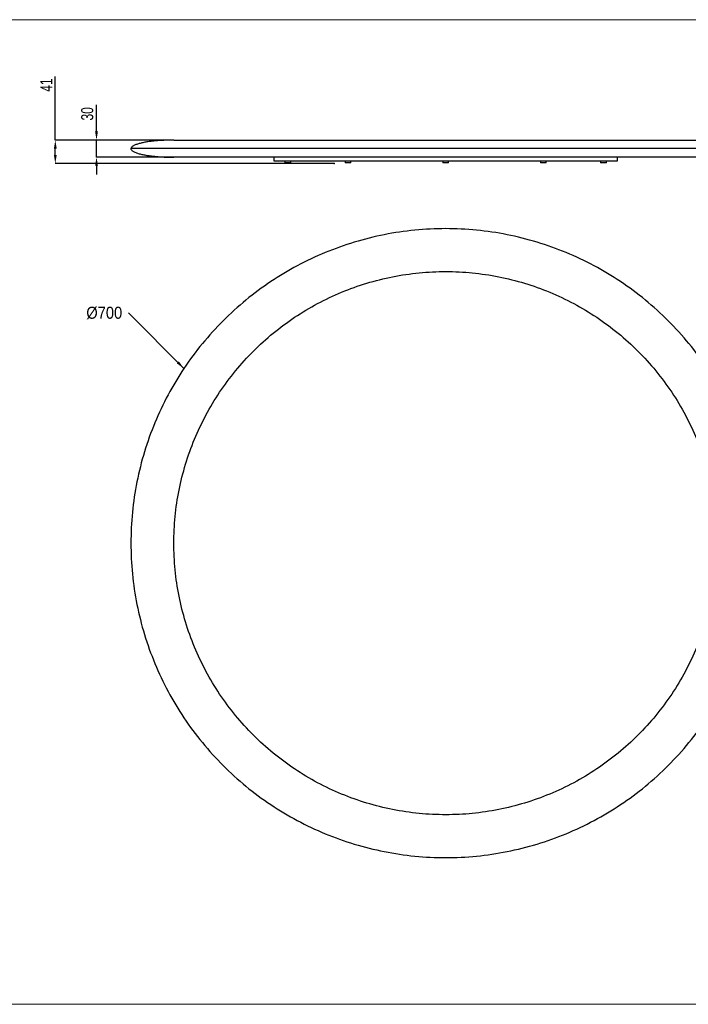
# Model space of a CAD drawing. Header units: millimetres. Extents: x 4005 to 11385, y -1831 to 1613.
# Tile 10 of 12: x 9048 to 10217, y -109 to 1613. Entities that reach past the tile are written whole.
import ezdxf

# ---------------------------------------------------------------- set-up
doc = ezdxf.new("R2010")
doc.units = ezdxf.units.MM
doc.header["$LTSCALE"] = 6
doc.header["$PDSIZE"] = -1
doc.layers.add('ANNOTAZIONI', color=8, linetype='Continuous')
doc.styles.add('SLDTEXTSTYLE1', font='GOTHIC.TTF', dxfattribs={"width": 0.913})
doc.styles.add('SLDTEXTSTYLE4', font='ARIALN.TTF', dxfattribs={"width": 0.87})
doc.styles.get("Standard").update_dxf_attribs({"font": 'GOTHIC.TTF'})
doc.dimstyles.new('SLDDIMSTYLE0', dxfattribs={"dimtxt": 21, "dimasz": 15, "dimexe": 0, "dimexo": 0.0625, "dimgap": 5.25, "dimtad": 1, "dimdec": 1, "dimrnd": 1e-09, "dimzin": 12, "dimdsep": 46, "dimtxsty": 'SLDTEXTSTYLE4', "dimsah": 1, "dimcen": 0.09, "dimadec": 0, "dimazin": 3, "dimtfac": 1, "dimtdec": 1, "dimtofl": 0, "dimtmove": 0, "dimatfit": 3, "dimfxl": 1, "dimfrac": 2, "dimtolj": 1, "dimtzin": 12, "dimarcsym": 0})
doc.dimstyles.new('SLDDIMSTYLE1', dxfattribs={"dimtxt": 21, "dimasz": 15, "dimexe": 0, "dimexo": 0.0625, "dimgap": 5.25, "dimtad": 1, "dimdec": 1, "dimrnd": 1e-09, "dimzin": 12, "dimdsep": 46, "dimtxsty": 'SLDTEXTSTYLE4', "dimsah": 1, "dimcen": 0.09, "dimadec": 0, "dimazin": 3, "dimtfac": 1, "dimtdec": 1, "dimtmove": 0, "dimatfit": 0, "dimfxl": 1, "dimfrac": 2, "dimtolj": 1, "dimtzin": 12, "dimarcsym": 0})
doc.dimstyles.new('SLDDIMSTYLE2', dxfattribs={"dimtxt": 0.18, "dimasz": 15, "dimexe": 0, "dimexo": 0.0625, "dimgap": 0, "dimtad": 0, "dimtih": 1, "dimtoh": 1, "dimdec": 0, "dimrnd": 1e-09, "dimzin": 0, "dimdsep": 46, "dimtxsty": 'Standard', "dimsah": 1, "dimcen": 0.09, "dimadec": 0, "dimazin": 0, "dimtfac": 15, "dimtdec": 0, "dimtofl": 0, "dimtmove": 0, "dimatfit": 3, "dimfxl": 1, "dimfrac": 2, "dimtolj": 1, "dimtzin": 0, "dimarcsym": 0})

# ---------------------------------------------------------------- blocks, each defined once
blk = doc.blocks.new('*D10')
at = {"layer": 'ANNOTAZIONI', "color": 0, "lineweight": -2, "transparency": 16777216}
for p, q in [((9110.5, 1402.1), (9110.5, 1513.1)), ((9317.5, 1402.1), (9110.5, 1402.1)), ((9110.5, 1376.1), (9110.5, 1387.1)), ((9597.8, 1361.1), (9110.5, 1361.1))]:
    blk.add_line(p, q, dxfattribs=at)
at = {"layer": 'ANNOTAZIONI', "color": 0, "transparency": 16777216}
for points in [[(9108, 1387.1), (9113, 1387.1), (9110.5, 1402.1)], [(9108, 1376.1), (9113, 1376.1), (9110.5, 1361.1)]]:
    blk.add_solid(points, dxfattribs=at)
at = {"layer": 'Defpoints', "color": 0, "transparency": 16777216}
for p in [(9110.5, 1402.1), (9317.6, 1402.1), (9597.9, 1361.1)]:
    blk.add_point(p, dxfattribs=at)
at = {"layer": 'ANNOTAZIONI', "color": 0, "transparency": 16777216, "insert": (9084.2, 1498.3), "char_height": 21, "attachment_point": 2, "rotation": 90, "style": 'SLDTEXTSTYLE4'}
blk.add_mtext('\\A1;41', dxfattribs=at)
blk = doc.blocks.new('*D11')
at = {"layer": 'ANNOTAZIONI', "color": 0, "lineweight": -2, "transparency": 16777216}
for p, q in [((9182.5, 1417.1), (9182.5, 1464)), ((9317.5, 1402.1), (9182.5, 1402.1)), ((9182.5, 1372.1), (9182.5, 1402.1)), ((9317.5, 1372.1), (9182.5, 1372.1)), ((9182.5, 1357.1), (9182.5, 1342.1))]:
    blk.add_line(p, q, dxfattribs=at)
at = {"layer": 'ANNOTAZIONI', "color": 0, "transparency": 16777216}
for points in [[(9180, 1417.1), (9185, 1417.1), (9182.5, 1402.1)], [(9180, 1357.1), (9185, 1357.1), (9182.5, 1372.1)]]:
    blk.add_solid(points, dxfattribs=at)
at = {"layer": 'Defpoints', "color": 0, "transparency": 16777216}
for p in [(9317.6, 1402.1), (9182.5, 1372.1), (9317.6, 1372.1)]:
    blk.add_point(p, dxfattribs=at)
at = {"layer": 'ANNOTAZIONI', "color": 0, "transparency": 16777216, "insert": (9155.8, 1448), "char_height": 21, "attachment_point": 2, "rotation": 90, "style": 'SLDTEXTSTYLE4'}
blk.add_mtext('\\A1;30', dxfattribs=at)
blk = doc.blocks.new('SW_NOTE_0_1')
at = {"layer": 'ANNOTAZIONI', "color": 0, "insert": (-73.7, 10.8), "char_height": 21, "attachment_point": 1, "style": 'SLDTEXTSTYLE1'}
blk.add_mtext('Ø700', dxfattribs=at)

msp = doc.modelspace()

# ---------------------------------------------------------------- linework, layer by layer
at = {"color": 7, "linetype": 'Continuous', "lineweight": 18}
for p, q in [((11384.78, 1612.61), (8924.78, 1612.61)), ((8924.78, -109.39), (11384.78, -109.39)), ((11384.78, -109.39), (8924.78, -109.39))]:
    msp.add_line(p, q, dxfattribs=at)
at = {"color": 7, "linetype": 'Continuous', "lineweight": 25}
for p, q in [((9317.61, 1402.05), (9792.61, 1402.05)), ((10342.61, 1387.05), (9792.61, 1387.05)), ((9492.61, 1372.05), (9492.61, 1365.55)), ((9492.61, 1365.55), (10092.61, 1365.55)), ((9511.8, 1365.55), (9511.8, 1362.05)), ((9516.8, 1362.05), (9511.8, 1362.05)), ((9521.8, 1362.05), (9516.8, 1362.05)), ((9521.8, 1362.05), (9521.8, 1365.55)), ((9617.15, 1365.55), (9617.15, 1362.05)), ((9622.15, 1362.05), (9617.15, 1362.05)), ((9627.15, 1362.05), (9622.15, 1362.05)), ((9627.15, 1362.05), (9627.15, 1365.55)), ((9787.61, 1365.55), (9787.61, 1362.05)), ((9792.61, 1362.05), (9787.61, 1362.05)), ((10267.61, 1372.05), (9792.61, 1372.05)), ((9797.61, 1362.05), (9792.61, 1362.05)), ((9797.61, 1362.05), (9797.61, 1365.55)), ((9958.07, 1365.55), (9958.07, 1362.05)), ((9963.07, 1362.05), (9958.07, 1362.05)), ((9968.07, 1362.05), (9963.07, 1362.05)), ((9968.07, 1362.05), (9968.07, 1365.55)), ((10063.42, 1365.55), (10063.42, 1362.05)), ((10068.42, 1362.05), (10063.42, 1362.05)), ((10073.42, 1362.05), (10068.42, 1362.05)), ((10073.42, 1362.05), (10073.42, 1365.55)), ((10092.61, 1365.55), (10092.61, 1372.05))]:
    msp.add_line(p, q, dxfattribs=at)
for points, knots in [([(9317.61, 1402.05), (9315.94, 1402.05), (9312.95, 1402.03), (9309, 1401.96), (9305.93, 1401.87), (9303.35, 1401.78), (9300.84, 1401.67), (9298.17, 1401.54), (9293.55, 1401.28), (9286.74, 1400.77), (9278.48, 1399.9), (9270.67, 1398.8), (9263.75, 1397.55), (9258.27, 1396.27), (9254.25, 1395.1), (9251.54, 1394.18), (9249.11, 1393.2), (9246.86, 1392.08), (9244.84, 1390.79), (9243.42, 1389.4), (9242.72, 1388.08), (9242.65, 1387.39), (9242.61, 1387.05)], [0, 0, 0, 0, 0.0635478, 0.113979, 0.150463, 0.1804778, 0.2124349, 0.2462985, 0.2820063, 0.388978, 0.5061802, 0.5983828, 0.6891963, 0.7739145, 0.8127782, 0.8487005, 0.8825702, 0.9125737, 0.9442998, 0.9737799, 0.9871373, 1, 1, 1, 1]), ([(9792.61, 1402.05), (9793.29, 1402.05), (9794.65, 1402.05), (9796.68, 1402.05), (9798.71, 1402.05), (9800.74, 1402.05), (9802.77, 1402.05), (9804.8, 1402.05), (9806.83, 1402.05), (9808.86, 1402.05), (9810.88, 1402.05), (9812.91, 1402.05), (9814.93, 1402.05), (9816.96, 1402.05), (9818.98, 1402.05), (9821.01, 1402.05), (9823.03, 1402.05), (9825.05, 1402.05), (9827.07, 1402.05), (9829.09, 1402.05), (9831.11, 1402.05), (9833.12, 1402.05), (9835.14, 1402.05), (9837.16, 1402.05), (9839.17, 1402.05), (9841.18, 1402.05), (9843.2, 1402.05), (9845.21, 1402.05), (9847.22, 1402.05), (9849.23, 1402.05), (9851.24, 1402.05), (9853.25, 1402.05), (9855.26, 1402.05), (9857.27, 1402.05), (9859.27, 1402.05), (9861.28, 1402.05), (9863.28, 1402.05), (9865.29, 1402.05), (9867.29, 1402.05), (9869.29, 1402.05), (9871.29, 1402.05), (9873.3, 1402.05), (9875.29, 1402.05), (9877.29, 1402.05), (9879.29, 1402.05), (9881.29, 1402.05), (9883.29, 1402.05), (9892.25, 1402.05), (9908.08, 1402.05), (9930.55, 1402.05), (9952.69, 1402.05), (9974.46, 1402.05), (9995.79, 1402.05), (10016.62, 1402.05), (10036.9, 1402.05), (10058.8, 1402.05), (10081.98, 1402.05), (10106.03, 1402.05), (10128.73, 1402.05), (10149.99, 1402.05), (10169.73, 1402.05), (10186.33, 1402.05), (10200.2, 1402.05), (10211.7, 1402.05), (10222.18, 1402.05), (10231.63, 1402.05), (10240.03, 1402.05), (10247.35, 1402.05), (10253.56, 1402.05), (10257.28, 1402.05), (10259.3, 1402.05), (10260.08, 1402.05), (10260.81, 1402.05), (10261.51, 1402.05), (10262.17, 1402.05), (10262.79, 1402.05), (10263.38, 1402.05), (10263.92, 1402.05), (10264.43, 1402.05), (10264.9, 1402.05), (10265.34, 1402.05), (10265.73, 1402.05), (10266.09, 1402.05), (10266.41, 1402.05), (10266.69, 1402.05), (10266.94, 1402.05), (10267.15, 1402.05), (10267.32, 1402.05), (10267.45, 1402.05), (10267.54, 1402.05), (10267.6, 1402.05), (10267.61, 1402.05), (10267.61, 1402.05)], [0, 0, 0, 0, 0.0027258, 0.0054505, 0.0081742, 0.0108969, 0.0136186, 0.0163395, 0.0190595, 0.0217787, 0.0244972, 0.027215, 0.0299321, 0.0326486, 0.0353646, 0.0380801, 0.0407952, 0.0435098, 0.0462242, 0.0489382, 0.0516519, 0.0543655, 0.0570789, 0.0597923, 0.0625055, 0.0652188, 0.0679321, 0.0706456, 0.0733591, 0.0760729, 0.078787, 0.0815013, 0.084216, 0.086931, 0.0896466, 0.0923626, 0.0950792, 0.0977963, 0.1005142, 0.1032327, 0.1059519, 0.108672, 0.1113929, 0.1141147, 0.1168374, 0.1195612, 0.122286, 0.1250118, 0.1562989, 0.1875108, 0.218723, 0.2500112, 0.2812982, 0.3125101, 0.3437224, 0.3750106, 0.4167029, 0.4583064, 0.5000002, 0.5416925, 0.583296, 0.6249898, 0.6562768, 0.6874887, 0.7187009, 0.7499891, 0.7812762, 0.8124881, 0.8437003, 0.8749885, 0.8806866, 0.8863802, 0.8920697, 0.8977555, 0.9034383, 0.9091183, 0.914796, 0.920472, 0.9261465, 0.9318202, 0.9374935, 0.9431668, 0.9488405, 0.9545151, 0.9601912, 0.965869, 0.9715492, 0.9772321, 0.9829181, 0.9886078, 0.9943017, 1, 1, 1, 1]), ([(9242.61, 1387.05), (9242.66, 1386.64), (9242.77, 1385.82), (9243.63, 1384.46), (9245.12, 1383.11), (9247.22, 1381.82), (9249.65, 1380.67), (9252.43, 1379.6), (9256.49, 1378.3), (9261.94, 1376.94), (9268.75, 1375.62), (9276.11, 1374.51), (9283.65, 1373.64), (9290.95, 1373.01), (9296.49, 1372.65), (9300.54, 1372.44), (9303.71, 1372.31), (9307.56, 1372.18), (9312.3, 1372.07), (9315.75, 1372.06), (9317.61, 1372.05)], [0, 0, 0, 0, 0.0155611, 0.0309884, 0.0601464, 0.0914053, 0.1246875, 0.1625264, 0.2044429, 0.2870176, 0.3763637, 0.4685059, 0.5706894, 0.6652412, 0.7478297, 0.7821769, 0.81946, 0.8685567, 0.9290456, 1, 1, 1, 1]), ([(9792.61, 1387.05), (9756.61, 1387.05), (9720.62, 1387.05), (9650.01, 1387.05), (9615.39, 1387.05), (9548.88, 1387.05), (9516.98, 1387.05), (9457.12, 1387.05), (9429.16, 1387.05), (9378.25, 1387.05), (9355.3, 1387.05), (9315.3, 1387.05), (9298.25, 1387.05), (9270.7, 1387.05), (9260.2, 1387.05), (9246.16, 1387.05), (9242.61, 1387.05), (9242.61, 1387.05)], [0, 0, 0, 0, 0.125, 0.125, 0.25, 0.25, 0.375, 0.375, 0.5, 0.5, 0.625, 0.625, 0.75, 0.75, 0.875, 0.875, 1, 1, 1, 1]), ([(9792.61, 1372.05), (9791.93, 1372.05), (9790.58, 1372.05), (9788.55, 1372.05), (9786.51, 1372.05), (9784.48, 1372.05), (9782.45, 1372.05), (9780.42, 1372.05), (9778.39, 1372.05), (9776.37, 1372.05), (9774.34, 1372.05), (9772.31, 1372.05), (9770.29, 1372.05), (9768.26, 1372.05), (9766.24, 1372.05), (9764.22, 1372.05), (9762.2, 1372.05), (9760.18, 1372.05), (9758.16, 1372.05), (9756.14, 1372.05), (9754.12, 1372.05), (9752.1, 1372.05), (9750.08, 1372.05), (9748.07, 1372.05), (9746.05, 1372.05), (9744.04, 1372.05), (9742.03, 1372.05), (9740.01, 1372.05), (9738, 1372.05), (9735.99, 1372.05), (9733.98, 1372.05), (9731.97, 1372.05), (9729.96, 1372.05), (9727.96, 1372.05), (9725.95, 1372.05), (9723.94, 1372.05), (9721.94, 1372.05), (9719.94, 1372.05), (9717.93, 1372.05), (9715.93, 1372.05), (9713.93, 1372.05), (9711.93, 1372.05), (9709.93, 1372.05), (9707.93, 1372.05), (9705.93, 1372.05), (9703.94, 1372.05), (9701.94, 1372.05), (9692.97, 1372.05), (9677.14, 1372.05), (9654.67, 1372.05), (9632.53, 1372.05), (9610.77, 1372.05), (9589.43, 1372.05), (9568.61, 1372.05), (9548.32, 1372.05), (9526.42, 1372.05), (9503.24, 1372.05), (9479.2, 1372.05), (9456.5, 1372.05), (9435.23, 1372.05), (9415.5, 1372.05), (9398.89, 1372.05), (9385.02, 1372.05), (9373.53, 1372.05), (9363.05, 1372.05), (9353.59, 1372.05), (9345.19, 1372.05), (9337.88, 1372.05), (9331.66, 1372.05), (9327.95, 1372.05), (9325.92, 1372.05), (9325.15, 1372.05), (9324.41, 1372.05), (9323.72, 1372.05), (9323.06, 1372.05), (9322.43, 1372.05), (9321.85, 1372.05), (9321.3, 1372.05), (9320.79, 1372.05), (9320.32, 1372.05), (9319.89, 1372.05), (9319.49, 1372.05), (9319.13, 1372.05), (9318.81, 1372.05), (9318.53, 1372.05), (9318.28, 1372.05), (9318.08, 1372.05), (9317.91, 1372.05), (9317.78, 1372.05), (9317.68, 1372.05), (9317.62, 1372.05), (9317.62, 1372.05), (9317.61, 1372.05)], [0, 0, 0, 0, 0.0027258, 0.0054505, 0.0081742, 0.0108969, 0.0136186, 0.0163395, 0.0190595, 0.0217787, 0.0244972, 0.027215, 0.0299321, 0.0326486, 0.0353646, 0.0380801, 0.0407952, 0.0435098, 0.0462242, 0.0489382, 0.0516519, 0.0543655, 0.0570789, 0.0597923, 0.0625055, 0.0652188, 0.0679321, 0.0706456, 0.0733591, 0.0760729, 0.078787, 0.0815013, 0.084216, 0.086931, 0.0896466, 0.0923626, 0.0950792, 0.0977963, 0.1005142, 0.1032327, 0.1059519, 0.108672, 0.1113929, 0.1141147, 0.1168374, 0.1195612, 0.122286, 0.1250118, 0.1562989, 0.1875108, 0.218723, 0.2500112, 0.2812982, 0.3125101, 0.3437224, 0.3750106, 0.4167029, 0.4583064, 0.5000002, 0.5416925, 0.583296, 0.6249898, 0.6562768, 0.6874887, 0.7187009, 0.7499891, 0.7812762, 0.8124881, 0.8437003, 0.8749885, 0.8806866, 0.8863802, 0.8920697, 0.8977555, 0.9034383, 0.9091183, 0.914796, 0.920472, 0.9261465, 0.9318202, 0.9374935, 0.9431668, 0.9488405, 0.9545151, 0.9601912, 0.965869, 0.9715492, 0.9772321, 0.9829181, 0.9886078, 0.9943017, 1, 1, 1, 1]), ([(9792.61, 147.15), (9756.61, 147.15), (9720.62, 150.69), (9650.01, 164.74), (9615.39, 175.24), (9548.88, 202.79), (9516.98, 219.84), (9457.12, 259.84), (9429.16, 282.78), (9378.25, 333.69), (9355.3, 361.65), (9315.3, 421.51), (9298.25, 453.41), (9270.7, 519.93), (9260.2, 554.54), (9246.16, 625.15), (9242.61, 661.15), (9242.61, 733.15), (9246.16, 769.14), (9260.2, 839.75), (9270.7, 874.37), (9298.25, 940.88), (9315.3, 972.78), (9355.3, 1032.64), (9378.25, 1060.6), (9429.16, 1111.51), (9457.12, 1134.46), (9516.98, 1174.46), (9548.88, 1191.51), (9615.39, 1219.06), (9650.01, 1229.56), (9720.62, 1243.6), (9756.61, 1247.15), (9828.61, 1247.15), (9864.61, 1243.6), (9935.22, 1229.56), (9969.83, 1219.06), (10036.35, 1191.51), (10068.24, 1174.46), (10128.11, 1134.46), (10156.07, 1111.51), (10206.97, 1060.6), (10229.92, 1032.64), (10269.92, 972.78), (10286.97, 940.88), (10314.52, 874.37), (10325.02, 839.75), (10339.07, 769.14), (10342.61, 733.15), (10342.61, 661.15), (10339.07, 625.15), (10325.02, 554.54), (10314.52, 519.93), (10286.97, 453.41), (10269.92, 421.51), (10229.92, 361.65), (10206.97, 333.69), (10156.07, 282.78), (10128.11, 259.84), (10068.24, 219.84), (10036.35, 202.79), (9969.83, 175.24), (9935.22, 164.74), (9864.61, 150.69), (9828.61, 147.15), (9792.61, 147.15)], [0, 0, 0, 0, 0.03125, 0.03125, 0.0625, 0.0625, 0.09375, 0.09375, 0.125, 0.125, 0.15625, 0.15625, 0.1875, 0.1875, 0.21875, 0.21875, 0.25, 0.25, 0.28125, 0.28125, 0.3125, 0.3125, 0.34375, 0.34375, 0.375, 0.375, 0.40625, 0.40625, 0.4375, 0.4375, 0.46875, 0.46875, 0.5, 0.5, 0.53125, 0.53125, 0.5625, 0.5625, 0.59375, 0.59375, 0.625, 0.625, 0.65625, 0.65625, 0.6875, 0.6875, 0.71875, 0.71875, 0.75, 0.75, 0.78125, 0.78125, 0.8125, 0.8125, 0.84375, 0.84375, 0.875, 0.875, 0.90625, 0.90625, 0.9375, 0.9375, 0.96875, 0.96875, 1, 1, 1, 1]), ([(9792.61, 222.15), (9808.16, 222.15), (9839.25, 223.66), (9885.43, 230.53), (9930.72, 241.86), (9974.68, 257.6), (10016.89, 277.55), (10056.93, 301.57), (10094.44, 329.37), (10129.02, 360.74), (10160.39, 395.32), (10188.19, 432.83), (10212.21, 472.87), (10232.16, 515.08), (10247.9, 559.04), (10259.23, 604.33), (10266.1, 650.51), (10268.37, 697.15), (10266.1, 743.78), (10259.23, 789.96), (10247.9, 835.26), (10232.16, 879.21), (10212.21, 921.43), (10188.19, 961.46), (10160.39, 998.98), (10129.02, 1033.56), (10094.44, 1064.93), (10056.93, 1092.73), (10016.89, 1116.74), (9974.68, 1136.69), (9930.72, 1152.44), (9885.43, 1163.76), (9839.25, 1170.63), (9792.61, 1172.91), (9745.98, 1170.63), (9699.8, 1163.76), (9654.5, 1152.44), (9610.55, 1136.69), (9568.33, 1116.74), (9528.3, 1092.73), (9490.78, 1064.93), (9456.2, 1033.56), (9424.83, 998.98), (9397.03, 961.47), (9373.02, 921.43), (9353.07, 879.21), (9337.32, 835.26), (9326, 789.96), (9319.13, 743.78), (9316.85, 697.15), (9319.13, 650.51), (9326, 604.33), (9337.32, 559.04), (9353.07, 515.08), (9373.02, 472.87), (9397.03, 432.83), (9424.83, 395.32), (9456.2, 360.74), (9490.78, 329.37), (9528.29, 301.57), (9568.33, 277.55), (9610.55, 257.6), (9654.5, 241.86), (9699.8, 230.53), (9745.98, 223.66), (9777.07, 222.15), (9792.61, 222.15)], [0, 0, 0, 0, 0.01562491, 0.03125, 0.04687481, 0.0625, 0.07812481, 0.09375, 0.10937481, 0.125, 0.14062481, 0.15625, 0.17187481, 0.1875, 0.20312481, 0.21875, 0.23437481, 0.25, 0.26562481, 0.28125, 0.29687481, 0.3125, 0.32812481, 0.34375, 0.35937481, 0.375, 0.39062481, 0.40625, 0.42187481, 0.4375, 0.45312481, 0.46875, 0.48437481, 0.5, 0.51562481, 0.53125, 0.54687481, 0.5625, 0.57812481, 0.59375, 0.60937481, 0.625, 0.64062481, 0.65625, 0.67187481, 0.6875, 0.70312481, 0.71875, 0.73437481, 0.75, 0.76562481, 0.78125, 0.79687481, 0.8125, 0.82812481, 0.84375, 0.85937481, 0.875, 0.89062481, 0.90625, 0.92187481, 0.9375, 0.95312481, 0.96875, 0.98437491, 1, 1, 1, 1])]:
    msp.add_open_spline(points, degree=3, knots=knots, dxfattribs=at)
at = {"layer": 'ANNOTAZIONI'}
msp.add_point((9597.87, 1361.05), dxfattribs=at)

# ---------------------------------------------------------------- block references
msp.add_blockref('SW_NOTE_0_1', (9238.37, 1099.81), dxfattribs=at)

# ---------------------------------------------------------------- dimensions: what is measured, and where the dimension line sits
for base, p1, p2, dimstyle, picture, middle in [((9110.52, 1402.05), (9597.87, 1361.05), (9317.61, 1402.05), 'SLDDIMSTYLE0', '*D10', (9110.52, 1498.28)), ((9182.52, 1372.05), (9317.61, 1402.05), (9317.61, 1372.05), 'SLDDIMSTYLE1', '*D11', (9182.52, 1448.01))]:
    dim = msp.add_linear_dim(base=base, p1=p1, p2=p2, angle=90, dimstyle=dimstyle, dxfattribs=at)
    dim.commit()
    dim.dimension.update_dxf_attribs({"geometry": picture, "text_midpoint": middle, "dimtype": 160})

# ---------------------------------------------------------------- leaders
msp.add_leader([(9335.24, 1002.62), (9238.37, 1099.81)], dimstyle='SLDDIMSTYLE2', dxfattribs=at)

doc.saveas('drawing.dxf')
